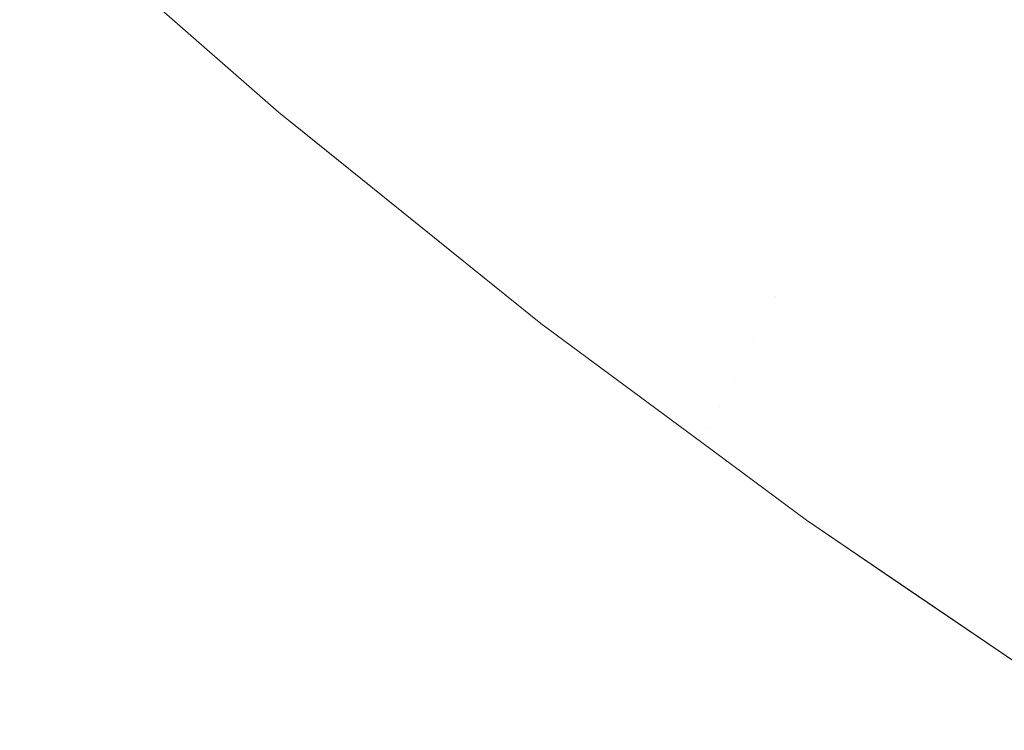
# Model space of a CAD drawing. Header units: centimetres. Extents: x -21.6 to 22.7, y 3.4 to 5.2.
# Tile 2 of 256: x -21.5536 to -21.54369, y 3.41199 to 3.41915. Entities that reach past the tile are written whole.
import ezdxf

# ---------------------------------------------------------------- set-up
doc = ezdxf.new("R2010")
doc.units = ezdxf.units.CM
doc.header["$LTSCALE"] = 2.54
doc.layers.add('Lucido design-1', color=7, linetype='Continuous')

# ---------------------------------------------------------------- blocks, each defined once
blk = doc.blocks.new('Gruppo-4-1')
at = {"color": 7, "linetype": 'Continuous', "lineweight": 9}
for points, invisible_edges in [([(-21.5489125, 3.4211939, -1872.2879344), (-21.5492917, 3.420535, -1872.2908986), (-21.5473796, 3.4189897, -1872.2908986), (-21.5470161, 3.4196614, -1872.2879344)], 15), ([(-21.5473796, 3.4189897, -1872.9401294), (-21.5492917, 3.420535, -1872.9401294), (-21.5489125, 3.4211939, -1872.9430936), (-21.5470161, 3.4196614, -1872.9430936)], 15), ([(-21.5461724, 3.4212203, -1872.2821254), (-21.5466134, 3.4204056, -1872.2850088), (-21.5446827, 3.4189403, -1872.2850088), (-21.5442615, 3.41977, -1872.2821254)], 15), ([(-21.5461724, 3.4212203, -1872.9489027), (-21.5442615, 3.41977, -1872.9489027), (-21.5446827, 3.4189403, -1872.9460193), (-21.5466134, 3.4204056, -1872.9460193)], 15), ([(-21.5501737, 3.419003, -1872.2999838), (-21.5499233, 3.419438, -1872.2969274), (-21.551807, 3.4210559, -1872.2969274), (-21.5520676, 3.4206296, -1872.2999838)], 15), ([(-21.551807, 3.4210559, -1872.9341007), (-21.5499233, 3.419438, -1872.9341007), (-21.5501737, 3.419003, -1872.9310442), (-21.5520676, 3.4206296, -1872.9310442)], 15), ([(-21.5423005, 3.4183755, -1872.2821254), (-21.5418659, 3.4192904, -1872.2792876), (-21.5438049, 3.4206693, -1872.2792876), (-21.5442615, 3.41977, -1872.2821254)], 15), ([(-21.5423005, 3.4183755, -1872.9489027), (-21.5442615, 3.41977, -1872.9489027), (-21.5438049, 3.4206693, -1872.9517404), (-21.5418659, 3.4192904, -1872.9517404)], 15), ([(-21.5520676, 3.4206296, -1872.2999838), (-21.5522819, 3.4202791, -1872.3030627), (-21.5503796, 3.4186453, -1872.3030627), (-21.5501737, 3.419003, -1872.2999838)], 15), ([(-21.5520676, 3.4206296, -1872.9310442), (-21.5501737, 3.419003, -1872.9310442), (-21.5503796, 3.4186453, -1872.9279654), (-21.5522819, 3.4202791, -1872.9279654)], 15), ([(-21.5526411, 3.4196915, -1872.3123898), (-21.5536044, 3.4204956, -1872.315514), (-21.5509995, 3.4182161, -1872.315514)], 9), ([(-21.5509995, 3.4182161, -1872.915514), (-21.5509995, 3.4182161, -1872.315514), (-21.5536044, 3.4204956, -1872.315514), (-21.5536044, 3.4204956, -1872.915514)], 5), ([(-21.5509995, 3.4182161, -1872.915514), (-21.5536044, 3.4204956, -1872.915514), (-21.5526411, 3.4196915, -1872.9186383)], 10), ([(-21.5477028, 3.4183925, -1872.2938976), (-21.5473796, 3.4189897, -1872.2908986), (-21.5492917, 3.420535, -1872.2908986), (-21.549629, 3.4199492, -1872.2938976)], 15), ([(-21.5477028, 3.4183925, -1872.9371304), (-21.549629, 3.4199492, -1872.9371304), (-21.5492917, 3.420535, -1872.9401294), (-21.5473796, 3.4189897, -1872.9401294)], 15), ([(-21.5450675, 3.4181824, -1872.2879344), (-21.5446827, 3.4189403, -1872.2850088), (-21.5466134, 3.4204056, -1872.2850088), (-21.5470161, 3.4196614, -1872.2879344)], 15), ([(-21.5466134, 3.4204056, -1872.9460193), (-21.5446827, 3.4189403, -1872.9460193), (-21.5450675, 3.4181824, -1872.9430936), (-21.5470161, 3.4196614, -1872.9430936)], 15), ([(-21.5505404, 3.4183661, -1872.3061596), (-21.5503796, 3.4186453, -1872.3030627), (-21.5522819, 3.4202791, -1872.3030627), (-21.5524492, 3.4200054, -1872.3061596)], 15), ([(-21.5522819, 3.4202791, -1872.9279654), (-21.5503796, 3.4186453, -1872.9279654), (-21.5505404, 3.4183661, -1872.9248685), (-21.5524492, 3.4200054, -1872.9248685)], 15), ([(-21.5524492, 3.4200054, -1872.3061596), (-21.552569, 3.4198094, -1872.3092701), (-21.5506556, 3.418166, -1872.3092701), (-21.5505404, 3.4183661, -1872.3061596)], 15), ([(-21.5524492, 3.4200054, -1872.9248685), (-21.5505404, 3.4183661, -1872.9248685), (-21.5506556, 3.418166, -1872.9217579), (-21.552569, 3.4198094, -1872.9217579)], 15), ([(-21.549629, 3.4199492, -1872.2938976), (-21.5499233, 3.419438, -1872.2969274), (-21.5479848, 3.4178715, -1872.2969274), (-21.5477028, 3.4183925, -1872.2938976)], 15), ([(-21.5479848, 3.4178715, -1872.9341007), (-21.5499233, 3.419438, -1872.9341007), (-21.549629, 3.4199492, -1872.9371304), (-21.5477028, 3.4183925, -1872.9371304)], 15), ([(-21.5507248, 3.4180457, -1872.3123898), (-21.5506556, 3.418166, -1872.3092701), (-21.552569, 3.4198094, -1872.3092701), (-21.5526411, 3.4196915, -1872.3123898)], 15), ([(-21.552569, 3.4198094, -1872.9217579), (-21.5506556, 3.418166, -1872.9217579), (-21.5507248, 3.4180457, -1872.9186383), (-21.5526411, 3.4196915, -1872.9186383)], 15), ([(-21.5509995, 3.4182161, -1872.315514), (-21.5507248, 3.4180457, -1872.3123898), (-21.5526411, 3.4196915, -1872.3123898)], 11), ([(-21.5526411, 3.4196915, -1872.9186383), (-21.5507248, 3.4180457, -1872.9186383), (-21.5509995, 3.4182161, -1872.915514)], 11), ([(-21.5442615, 3.41977, -1872.2821254), (-21.5446827, 3.4189403, -1872.2850088), (-21.5427015, 3.4175315, -1872.2850088), (-21.5423005, 3.4183755, -1872.2821254)], 15), ([(-21.5427015, 3.4175315, -1872.9460193), (-21.5446827, 3.4189403, -1872.9460193), (-21.5442615, 3.41977, -1872.9489027), (-21.5423005, 3.4183755, -1872.9489027)], 15), ([(-21.5470161, 3.4196614, -1872.2879344), (-21.5473796, 3.4189897, -1872.2908986), (-21.5454147, 3.4174985, -1872.2908986), (-21.5450675, 3.4181824, -1872.2879344)], 15), ([(-21.5470161, 3.4196614, -1872.9430936), (-21.5450675, 3.4181824, -1872.9430936), (-21.5454147, 3.4174985, -1872.9401294), (-21.5473796, 3.4189897, -1872.9401294)], 15), ([(-21.5482248, 3.417428, -1872.2999838), (-21.5479848, 3.4178715, -1872.2969274), (-21.5499233, 3.419438, -1872.2969274), (-21.5501737, 3.419003, -1872.2999838)], 15), ([(-21.5482248, 3.417428, -1872.9310442), (-21.5501737, 3.419003, -1872.9310442), (-21.5499233, 3.419438, -1872.9341007), (-21.5479848, 3.4178715, -1872.9341007)], 15), ([(-21.5501737, 3.419003, -1872.2999838), (-21.5503796, 3.4186453, -1872.3030627), (-21.5484221, 3.4170634, -1872.3030627), (-21.5482248, 3.417428, -1872.2999838)], 15), ([(-21.5484221, 3.4170634, -1872.9279654), (-21.5503796, 3.4186453, -1872.9279654), (-21.5501737, 3.419003, -1872.9310442), (-21.5482248, 3.417428, -1872.9310442)], 15), ([(-21.5457234, 3.4168903, -1872.2938976), (-21.5454147, 3.4174985, -1872.2908986), (-21.5473796, 3.4189897, -1872.2908986), (-21.5477028, 3.4183925, -1872.2938976)], 15), ([(-21.5473796, 3.4189897, -1872.9401294), (-21.5454147, 3.4174985, -1872.9401294), (-21.5457234, 3.4168903, -1872.9371304), (-21.5477028, 3.4183925, -1872.9371304)], 15), ([(-21.5430678, 3.4167605, -1872.2879344), (-21.5427015, 3.4175315, -1872.2850088), (-21.5446827, 3.4189403, -1872.2850088), (-21.5450675, 3.4181824, -1872.2879344)], 15), ([(-21.5430678, 3.4167605, -1872.9430936), (-21.5450675, 3.4181824, -1872.9430936), (-21.5446827, 3.4189403, -1872.9460193), (-21.5427015, 3.4175315, -1872.9460193)], 15), ([(-21.5485762, 3.4167787, -1872.3061596), (-21.5484221, 3.4170634, -1872.3030627), (-21.5503796, 3.4186453, -1872.3030627), (-21.5505404, 3.4183661, -1872.3061596)], 15), ([(-21.5485762, 3.4167787, -1872.9248685), (-21.5505404, 3.4183661, -1872.9248685), (-21.5503796, 3.4186453, -1872.9279654), (-21.5484221, 3.4170634, -1872.9279654)], 15), ([(-21.5477028, 3.4183925, -1872.2938976), (-21.5479848, 3.4178715, -1872.2969274), (-21.5459928, 3.4163597, -1872.2969274), (-21.5457234, 3.4168903, -1872.2938976)], 15), ([(-21.5477028, 3.4183925, -1872.9371304), (-21.5457234, 3.4168903, -1872.9371304), (-21.5459928, 3.4163597, -1872.9341007), (-21.5479848, 3.4178715, -1872.9341007)], 15), ([(-21.5505404, 3.4183661, -1872.3061596), (-21.5506556, 3.418166, -1872.3092701), (-21.5486866, 3.4165748, -1872.3092701), (-21.5485762, 3.4167787, -1872.3061596)], 15), ([(-21.5486866, 3.4165748, -1872.9217579), (-21.5506556, 3.418166, -1872.9217579), (-21.5505404, 3.4183661, -1872.9248685), (-21.5485762, 3.4167787, -1872.9248685)], 15), ([(-21.5509995, 3.4182161, -1872.315514), (-21.5507441, 3.4180103, -1872.315514), (-21.5507248, 3.4180457, -1872.3123898)], 10), ([(-21.5509995, 3.4182161, -1872.915514), (-21.5483575, 3.4160863, -1872.915514), (-21.5483575, 3.4160863, -1872.315514), (-21.5507441, 3.4180103, -1872.315514)], 10), ([(-21.5507441, 3.4180103, -1872.315514), (-21.5509995, 3.4182161, -1872.315514), (-21.5509995, 3.4182161, -1872.915514)], 10), ([(-21.5483575, 3.4160863, -1872.915514), (-21.5509995, 3.4182161, -1872.915514), (-21.5507248, 3.4180457, -1872.9186383), (-21.5487529, 3.4164522, -1872.9186383)], 14), ([(-21.5487529, 3.4164522, -1872.3123898), (-21.5486866, 3.4165748, -1872.3092701), (-21.5506556, 3.418166, -1872.3092701), (-21.5507248, 3.4180457, -1872.3123898)], 15), ([(-21.5487529, 3.4164522, -1872.9186383), (-21.5507248, 3.4180457, -1872.9186383), (-21.5506556, 3.418166, -1872.9217579), (-21.5486866, 3.4165748, -1872.9217579)], 15), ([(-21.5450675, 3.4181824, -1872.2879344), (-21.5454147, 3.4174985, -1872.2908986), (-21.5433984, 3.4160646, -1872.2908986), (-21.5430678, 3.4167605, -1872.2879344)], 15), ([(-21.5433984, 3.4160646, -1872.9401294), (-21.5454147, 3.4174985, -1872.9401294), (-21.5450675, 3.4181824, -1872.9430936), (-21.5430678, 3.4167605, -1872.9430936)], 15), ([(-21.5507248, 3.4180457, -1872.3123898), (-21.5507441, 3.4180103, -1872.315514), (-21.5483575, 3.4160863, -1872.315514), (-21.5487529, 3.4164522, -1872.3123898)], 13), ([(-21.5462221, 3.4159081, -1872.2999838), (-21.5459928, 3.4163597, -1872.2969274), (-21.5479848, 3.4178715, -1872.2969274), (-21.5482248, 3.417428, -1872.2999838)], 15), ([(-21.5479848, 3.4178715, -1872.9341007), (-21.5459928, 3.4163597, -1872.9341007), (-21.5462221, 3.4159081, -1872.9310442), (-21.5482248, 3.417428, -1872.9310442)], 15), ([(-21.5436923, 3.415446, -1872.2938976), (-21.5433984, 3.4160646, -1872.2908986), (-21.5454147, 3.4174985, -1872.2908986), (-21.5457234, 3.4168903, -1872.2938976)], 15), ([(-21.5436923, 3.415446, -1872.9371304), (-21.5457234, 3.4168903, -1872.9371304), (-21.5454147, 3.4174985, -1872.9401294), (-21.5433984, 3.4160646, -1872.9401294)], 15), ([(-21.5482248, 3.417428, -1872.2999838), (-21.5484221, 3.4170634, -1872.3030627), (-21.5464106, 3.4155368, -1872.3030627), (-21.5462221, 3.4159081, -1872.2999838)], 15), ([(-21.5482248, 3.417428, -1872.9310442), (-21.5462221, 3.4159081, -1872.9310442), (-21.5464106, 3.4155368, -1872.9279654), (-21.5484221, 3.4170634, -1872.9279654)], 15), ([(-21.5465578, 3.4152468, -1872.3061596), (-21.5464106, 3.4155368, -1872.3030627), (-21.5484221, 3.4170634, -1872.3030627), (-21.5485762, 3.4167787, -1872.3061596)], 15), ([(-21.5484221, 3.4170634, -1872.9279654), (-21.5464106, 3.4155368, -1872.9279654), (-21.5465578, 3.4152468, -1872.9248685), (-21.5485762, 3.4167787, -1872.9248685)], 15), ([(-21.5457234, 3.4168903, -1872.2938976), (-21.5459928, 3.4163597, -1872.2969274), (-21.5439487, 3.4149061, -1872.2969274), (-21.5436923, 3.415446, -1872.2938976)], 15), ([(-21.5459928, 3.4163597, -1872.9341007), (-21.5457234, 3.4168903, -1872.9371304), (-21.5436923, 3.415446, -1872.9371304), (-21.5438252, 3.4151661, -1872.9356192)], 15), ([(-21.5485762, 3.4167787, -1872.3061596), (-21.5486866, 3.4165748, -1872.3092701), (-21.5466632, 3.4150392, -1872.3092701), (-21.5465578, 3.4152468, -1872.3061596)], 15), ([(-21.5485762, 3.4167787, -1872.9248685), (-21.5465578, 3.4152468, -1872.9248685), (-21.5466632, 3.4150392, -1872.9217579), (-21.5486866, 3.4165748, -1872.9217579)], 15), ([(-21.5467266, 3.4149143, -1872.3123898), (-21.5466632, 3.4150392, -1872.3092701), (-21.5486866, 3.4165748, -1872.3092701), (-21.5487529, 3.4164522, -1872.3123898)], 15), ([(-21.5486866, 3.4165748, -1872.9217579), (-21.5466632, 3.4150392, -1872.9217579), (-21.5467266, 3.4149143, -1872.9186383), (-21.5487529, 3.4164522, -1872.9186383)], 15), ([(-21.5467266, 3.4149143, -1872.3123898), (-21.5487529, 3.4164522, -1872.3123898), (-21.5483575, 3.4160863, -1872.315514)], 11), ([(-21.5483575, 3.4160863, -1872.915514), (-21.5487529, 3.4164522, -1872.9186383), (-21.5467266, 3.4149143, -1872.9186383)], 11), ([(-21.544167, 3.4144467, -1872.2999838), (-21.5439487, 3.4149061, -1872.2969274), (-21.5459928, 3.4163597, -1872.2969274), (-21.5462221, 3.4159081, -1872.2999838)], 15), ([(-21.5462221, 3.4159081, -1872.9310442), (-21.5459928, 3.4163597, -1872.9341007), (-21.5439487, 3.4149061, -1872.9341007), (-21.5440627, 3.4146663, -1872.9325755)], 15), ([(-21.5438252, 3.4151661, -1872.9356192), (-21.5439487, 3.4149061, -1872.9341007), (-21.5459928, 3.4163597, -1872.9341007)], 11), ([(-21.5483575, 3.4160863, -1872.315514), (-21.5467382, 3.4148856, -1872.315514), (-21.5467266, 3.4149143, -1872.3123898)], 10), ([(-21.5467382, 3.4148856, -1872.315514), (-21.5483575, 3.4160863, -1872.315514), (-21.5483575, 3.4160863, -1872.915514), (-21.5467382, 3.4148856, -1872.915514)], 10), ([(-21.5467266, 3.4149143, -1872.9186383), (-21.5467382, 3.4148856, -1872.915514), (-21.5483575, 3.4160863, -1872.915514)], 9), ([(-21.5413322, 3.4146916, -1872.2908986), (-21.5433984, 3.4160646, -1872.2908986), (-21.5436923, 3.415446, -1872.2938976), (-21.5426578, 3.4147465, -1872.2938976)], 15), ([(-21.5462221, 3.4159081, -1872.2999838), (-21.5464106, 3.4155368, -1872.3030627), (-21.5443465, 3.4140689, -1872.3030627), (-21.544167, 3.4144467, -1872.2999838)], 15), ([(-21.5464106, 3.4155368, -1872.9279654), (-21.5462221, 3.4159081, -1872.9310442), (-21.544167, 3.4144467, -1872.9310442), (-21.5442616, 3.4142475, -1872.9295074)], 15), ([(-21.5440627, 3.4146663, -1872.9325755), (-21.544167, 3.4144467, -1872.9310442), (-21.5462221, 3.4159081, -1872.9310442)], 11), ([(-21.5444866, 3.413774, -1872.3061596), (-21.5443465, 3.4140689, -1872.3030627), (-21.5464106, 3.4155368, -1872.3030627), (-21.5465578, 3.4152468, -1872.3061596)], 15), ([(-21.5465578, 3.4152468, -1872.9248685), (-21.5464106, 3.4155368, -1872.9279654), (-21.5443465, 3.4140689, -1872.9279654), (-21.5444215, 3.4139111, -1872.9264189)], 15), ([(-21.5442616, 3.4142475, -1872.9295074), (-21.5443465, 3.4140689, -1872.9279654), (-21.5464106, 3.4155368, -1872.9279654)], 11), ([(-21.5426578, 3.4147465, -1872.2938976), (-21.5436923, 3.415446, -1872.2938976), (-21.5439487, 3.4149061, -1872.2969274), (-21.5429076, 3.4142022, -1872.2969274)], 15), ([(-21.5438252, 3.4151661, -1872.9356192), (-21.5436923, 3.415446, -1872.9371304), (-21.5416109, 3.4140629, -1872.9371304), (-21.541737, 3.4137784, -1872.9356192)], 15), ([(-21.5465578, 3.4152468, -1872.3061596), (-21.5466632, 3.4150392, -1872.3092701), (-21.5445869, 3.4135627, -1872.3092701), (-21.5444866, 3.413774, -1872.3061596)], 15), ([(-21.5466632, 3.4150392, -1872.9217579), (-21.5465578, 3.4152468, -1872.9248685), (-21.5444866, 3.413774, -1872.9248685), (-21.5445417, 3.4136579, -1872.9233146)], 15), ([(-21.5444215, 3.4139111, -1872.9264189), (-21.5444866, 3.413774, -1872.9248685), (-21.5465578, 3.4152468, -1872.9248685)], 11), ([(-21.541737, 3.4137784, -1872.9356192), (-21.5418541, 3.4135142, -1872.9341007), (-21.5439487, 3.4149061, -1872.9341007), (-21.5438252, 3.4151661, -1872.9356192)], 15), ([(-21.5446473, 3.4134357, -1872.3123898), (-21.5445869, 3.4135627, -1872.3092701), (-21.5466632, 3.4150392, -1872.3092701), (-21.5467266, 3.4149143, -1872.3123898)], 15), ([(-21.5467266, 3.4149143, -1872.9186383), (-21.5466632, 3.4150392, -1872.9217579), (-21.5445869, 3.4135627, -1872.9217579), (-21.5446221, 3.4134886, -1872.920199)], 15), ([(-21.5445417, 3.4136579, -1872.9233146), (-21.5445869, 3.4135627, -1872.9217579), (-21.5466632, 3.4150392, -1872.9217579)], 11), ([(-21.5467266, 3.4149143, -1872.3123898), (-21.5467382, 3.4148856, -1872.315514), (-21.5456832, 3.4141034, -1872.315514)], 9), ([(-21.5456832, 3.4141034, -1872.915514), (-21.5467382, 3.4148856, -1872.915514), (-21.5467266, 3.4149143, -1872.9186383)], 10), ([(-21.5467382, 3.4148856, -1872.915514), (-21.5456832, 3.4141034, -1872.915514), (-21.5456832, 3.4141034, -1872.315514), (-21.5467382, 3.4148856, -1872.315514)], 10), ([(-21.5456832, 3.4141034, -1872.315514), (-21.5446473, 3.4134357, -1872.3123898), (-21.5467266, 3.4149143, -1872.3123898)], 11), ([(-21.5467266, 3.4149143, -1872.9186383), (-21.5446473, 3.4134357, -1872.9186383), (-21.5456832, 3.4141034, -1872.915514)], 11), ([(-21.5446221, 3.4134886, -1872.920199), (-21.5446473, 3.4134357, -1872.9186383), (-21.5467266, 3.4149143, -1872.9186383)], 11), ([(-21.5429076, 3.4142022, -1872.2969274), (-21.5439487, 3.4149061, -1872.2969274), (-21.544167, 3.4144467, -1872.2999838), (-21.5431203, 3.413739, -1872.2999838)], 15), ([(-21.5440627, 3.4146663, -1872.9325755), (-21.5439487, 3.4149061, -1872.9341007), (-21.5418541, 3.4135142, -1872.9341007), (-21.5419621, 3.4132704, -1872.9325755)], 15), ([(-21.5419621, 3.4132704, -1872.9325755), (-21.5420611, 3.4130473, -1872.9310442), (-21.544167, 3.4144467, -1872.9310442), (-21.5440627, 3.4146663, -1872.9325755)], 15), ([(-21.5431203, 3.413739, -1872.2999838), (-21.544167, 3.4144467, -1872.2999838), (-21.5443465, 3.4140689, -1872.3030627), (-21.5432951, 3.4133582, -1872.3030627)], 15), ([(-21.5442616, 3.4142475, -1872.9295074), (-21.544167, 3.4144467, -1872.9310442), (-21.5420611, 3.4130473, -1872.9310442), (-21.5421508, 3.4128449, -1872.9295074)], 15), ([(-21.5421508, 3.4128449, -1872.9295074), (-21.5422312, 3.4126634, -1872.9279654), (-21.5443465, 3.4140689, -1872.9279654), (-21.5442616, 3.4142475, -1872.9295074)], 15), ([(-21.5435882, 3.4127197, -1872.3123898), (-21.5446473, 3.4134357, -1872.3123898), (-21.5456832, 3.4141034, -1872.315514), (-21.5436012, 3.4126867, -1872.315514)], 11), ([(-21.5456832, 3.4141034, -1872.315514), (-21.5456832, 3.4141034, -1872.915514), (-21.5446587, 3.4134062, -1872.915514)], 9), ([(-21.5436012, 3.4126867, -1872.315514), (-21.5456832, 3.4141034, -1872.315514), (-21.5446587, 3.4134062, -1872.915514), (-21.5429814, 3.4122648, -1872.915514)], 10), ([(-21.5456832, 3.4141034, -1872.915514), (-21.5446473, 3.4134357, -1872.9186383), (-21.5446624, 3.4134039, -1872.9170764)], 11), ([(-21.5446624, 3.4134039, -1872.9170764), (-21.5446587, 3.4134062, -1872.915514), (-21.5456832, 3.4141034, -1872.915514)], 9), ([(-21.5432951, 3.4133582, -1872.3030627), (-21.5443465, 3.4140689, -1872.3030627), (-21.5444866, 3.413774, -1872.3061596), (-21.5434316, 3.4130608, -1872.3061596)], 15), ([(-21.5444215, 3.4139111, -1872.9264189), (-21.5443465, 3.4140689, -1872.9279654), (-21.5422312, 3.4126634, -1872.9279654), (-21.5423024, 3.4125029, -1872.9264189)], 15), ([(-21.5423024, 3.4125029, -1872.9264189), (-21.5423641, 3.4123636, -1872.9248685), (-21.5444866, 3.413774, -1872.9248685), (-21.5444215, 3.4139111, -1872.9264189)], 15), ([(-21.5434316, 3.4130608, -1872.3061596), (-21.5444866, 3.413774, -1872.3061596), (-21.5445869, 3.4135627, -1872.3092701), (-21.5435294, 3.4128478, -1872.3092701)], 15), ([(-21.5445417, 3.4136579, -1872.9233146), (-21.5444866, 3.413774, -1872.9248685), (-21.5423641, 3.4123636, -1872.9248685), (-21.5424164, 3.4122456, -1872.9233146)], 15), ([(-21.5424164, 3.4122456, -1872.9233146), (-21.5424593, 3.4121489, -1872.9217579), (-21.5445869, 3.4135627, -1872.9217579), (-21.5445417, 3.4136579, -1872.9233146)], 15), ([(-21.5435294, 3.4128478, -1872.3092701), (-21.5445869, 3.4135627, -1872.3092701), (-21.5446473, 3.4134357, -1872.3123898), (-21.5435882, 3.4127197, -1872.3123898)], 15), ([(-21.5446221, 3.4134886, -1872.920199), (-21.5445869, 3.4135627, -1872.9217579), (-21.5424593, 3.4121489, -1872.9217579), (-21.5424927, 3.4120736, -1872.920199)], 15), ([(-21.5446624, 3.4134039, -1872.9170764), (-21.5446473, 3.4134357, -1872.9186383), (-21.5425165, 3.4120198, -1872.9186383), (-21.5425308, 3.4119875, -1872.9170764)], 15), ([(-21.5424927, 3.4120736, -1872.920199), (-21.5425165, 3.4120198, -1872.9186383), (-21.5446473, 3.4134357, -1872.9186383), (-21.5446221, 3.4134886, -1872.920199)], 15), ([(-21.5429814, 3.4122648, -1872.915514), (-21.5446587, 3.4134062, -1872.915514), (-21.5446624, 3.4134039, -1872.9170764)], 10), ([(-21.5446624, 3.4134039, -1872.9170764), (-21.5425308, 3.4119875, -1872.9170764), (-21.5429814, 3.4122648, -1872.915514)], 11)]:
    blk.add_3dface(points, dxfattribs=dict(at, invisible_edges=invisible_edges))
blk = doc.blocks.new('Gruppo-5-1')
at = {"color": 7}
blk.add_blockref('Gruppo-4-1', (0, 0), dxfattribs=at)

msp = doc.modelspace()

# ---------------------------------------------------------------- block references
at = {"layer": 'Lucido design-1', "color": 7}
msp.add_blockref('Gruppo-5-1', (0, 0), dxfattribs=at)

doc.saveas('drawing.dxf')
